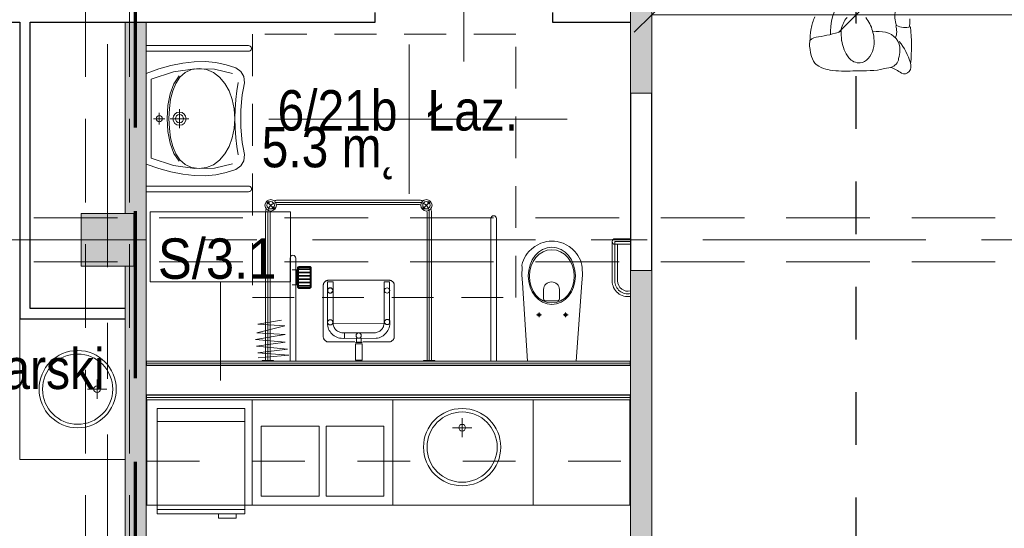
# Model space of a CAD drawing. Header units: centimetres. Extents: x -1631 to 21770, y -8842 to 3590.
# Tile 112 of 133: x -63 to 498, y 2164 to 2454. Entities that reach past the tile are written whole.
import ezdxf

# ---------------------------------------------------------------- set-up
doc = ezdxf.new("R2010")
doc.units = ezdxf.units.CM
for name, pattern in [('Dash', [60, 30, -30]), ('Długa kreska', [142.875, 95.25, -47.625]), ('Oś', [222.25, 127, -31.75, 31.75, -31.75]), ('Ponad', [39.688, 23.813, -15.875]), ('Ukryte', [71.438, 47.625, -23.813])]:
    doc.linetypes.add(name, pattern=pattern)
for name, color, linetype, lineweight in [('A-ANNO-DIMS', 211, 'Continuous', 13), ('A-ANNO-DIMS-100', 211, 'Continuous', 13), ('A-ANNO-NOTE', 131, 'Continuous', 9), ('A-AREA-IDEN', 2, 'Continuous', 13), ('A-DETL', 90, 'Continuous', 9), ('A-DETL-HDLN', 90, 'Ukryte', 9), ('A-FLOR-OVHD', 1, 'Ponad', 9), ('A-WALL', 113, 'Continuous', 13), ('A-WALL-FNSH', 113, 'Continuous', 13), ('A-WALL-IDEN', 211, 'Continuous', 13), ('A-WALL-PATT', 111, 'Continuous', 13), ('I-FURN', 30, 'Continuous', 9), ('P-SANR-FIXT', 6, 'Continuous', 9), ('Q-SPCQ', 91, 'Continuous', 9), ('S-COLS', 52, 'Continuous', 13), ('S-GRID', 1, 'Continuous', 13)]:
    doc.layers.add(name, color=color, linetype=linetype, lineweight=lineweight)
doc.styles.add('Arial Narrow_5', font='ARIALN.TTF', dxfattribs={"height": 20})
doc.styles.add('Arial_11', font='arial.ttf', dxfattribs={"width": 0.85, "height": 23})
doc.styles.add('Arial_12', font='arial.ttf', dxfattribs={"width": 0.9, "height": 23})
doc.dimstyles.new('Diagonal_1_100__0__wewnętrzne', dxfattribs={"dimscale": 30.48, "dimtxt": 20.468619, "dimasz": 0.656168, "dimexe": 0.164042, "dimexo": 0.0625, "dimgap": 0.032808, "dimtad": 1, "dimdec": 0, "dimdsep": 46, "dimtxsty": 'Arial Narrow_5', "dimblk1": 'OBLIQUE', "dimblk2": 'OBLIQUE', "dimsah": 1, "dimcen": 0.09, "dimazin": 0, "dimtfac": 1, "dimtdec": 4, "dimtix": 1, "dimtmove": 0, "dimatfit": 3, "dimfxl": 0, "dimtvp": 1, "dimtolj": 1, "dimtzin": 0, "dimarcsym": 0})

# ---------------------------------------------------------------- blocks, each defined once
blk = doc.blocks.new('M_Concrete-Square-Column - 300 x 300mm-1795930-6_piętro IV __13_80 m_ - stan projektowany')
at = {"layer": 'S-COLS', "lineweight": 9}
blk.add_hatch(color=254, dxfattribs=at).paths.add_polyline_path([(15, -15), (15, 15), (-15, 15), (-15, -15)], flags=0)
for p, q in [((15, 15), (-15, 15)), ((-15, 15), (-15, -15)), ((15, -15), (15, 15)), ((-15, -15), (15, -15))]:
    blk.add_line(p, q, dxfattribs=at)
blk = doc.blocks.new('Blat - Blat-1344448-6_piętro IV __13_80 m_ - stan projektowany')
at = {"layer": 'I-FURN'}
for p, q in [((80, 0), (80, 60)), ((0, 0), (80, 0))]:
    blk.add_line(p, q, dxfattribs=at)
blk = doc.blocks.new('Blat - Blat-2328142-6_piętro IV __13_80 m_ - stan projektowany')
at = {"layer": 'I-FURN'}
for p, q in [((0, 60), (0, 0)), ((275, 0), (275, 60)), ((0, 0), (275, 0))]:
    blk.add_line(p, q, dxfattribs=at)
blk = doc.blocks.new('Blat - Blat-2328143-6_piętro IV __13_80 m_ - stan projektowany')
at = {"layer": 'I-FURN', "linetype": 'Dash'}
for p, q in [((0, 35), (0, 0)), ((275, 0), (275, 35)), ((0, 0), (275, 0))]:
    blk.add_line(p, q, dxfattribs=at)
blk = doc.blocks.new('Blat - Blat-V5-6_piętro IV __13_80 m_ - stan projektowany')
at = {"layer": 'I-FURN'}
for p, q in [((0, 60), (0, 0)), ((80, 0), (80, 60)), ((0, 0), (80, 0))]:
    blk.add_line(p, q, dxfattribs=at)
blk = doc.blocks.new('Blat - Blat-2328146-6_piętro IV __13_80 m_ - stan projektowany')
at = {"layer": 'I-FURN'}
for p, q in [((0, 60), (0, 0)), ((60, 0), (60, 60)), ((0, 0), (60, 0))]:
    blk.add_line(p, q, dxfattribs=at)
blk = doc.blocks.new('umywalka okrągła d _44cm stal nierdzewna - Type 1-2178342-6_piętro IV __13_80 m_ - stan projektowany')
at = {"layer": 'P-SANR-FIXT'}
for p, q in [((12.5, 16.43), (12.5, 27.43)), ((7, 21.93), (18, 21.93))]:
    blk.add_line(p, q, dxfattribs=at)
for centre, radius in [((12.5, 33), 22), ((12.5, 33), 20), ((12.5, 21.93), 1.9)]:
    blk.add_circle(centre, radius, dxfattribs=at)
blk = doc.blocks.new('umywalka okrągła d _44cm stal nierdzewna - Type 1-2356171-6_piętro IV __13_80 m_ - stan projektowany')
at = {"layer": 'P-SANR-FIXT'}
for p, q in [((12.5, 21.43), (12.5, 32.43)), ((7, 26.93), (18, 26.93))]:
    blk.add_line(p, q, dxfattribs=at)
for centre, radius in [((12.5, 38), 22), ((12.5, 38), 20), ((12.5, 26.93), 1.9)]:
    blk.add_circle(centre, radius, dxfattribs=at)
blk = doc.blocks.new('zlewozmywak dwukomorowy - Type 1-2356269-6_piętro IV __13_80 m_ - stan projektowany')
at = {"layer": 'P-SANR-FIXT'}
for p, q in [((-27.5, -71), (-27.5, -11)), ((52.5, -11), (52.5, -71)), ((-22.5, -66), (-22.5, -26)), ((-22.5, -26), (10.5, -26)), ((10.5, -26), (10.5, -66)), ((14.5, -66), (14.5, -26)), ((14.5, -26), (47.5, -26)), ((47.5, -26), (47.5, -66)), ((10.5, -66), (-22.5, -66)), ((47.5, -66), (14.5, -66)), ((52.5, -71), (-27.5, -71))]:
    blk.add_line(p, q, dxfattribs=at)
blk = doc.blocks.new('lodówka niska w zabudowie - Type 1-2357183-6_piętro IV __13_80 m_ - stan projektowany')
at = {"layer": 'Q-SPCQ'}
for p, q in [((-12.5, -16), (-12.5, -76)), ((37.5, -16), (-12.5, -16)), ((37.5, -76), (37.5, -16)), ((37.5, -23.5), (-12.5, -23.5)), ((37.5, -73.5), (-12.5, -73.5)), ((-12.5, -76), (37.5, -76)), ((22.5, -78.5), (22.5, -76)), ((32.5, -78.5), (22.5, -78.5)), ((32.5, -76), (32.5, -78.5))]:
    blk.add_line(p, q, dxfattribs=at)
blk = doc.blocks.new('miska ustępowa dla N_35_5x54 wisząca koło narożna - Type 1-2357501-6_piętro IV __13_80 m_ - stan projektowany')
at = {"layer": 'P-SANR-FIXT'}
for p, q in [((-1.4, -11), (-4.56, -55.56)), ((29.22, -55.56), (26.4, -11)), ((44.09, -92.2), (44.09, -11)), ((47.21, -92.2), (47.21, -11)), ((3.32, -37.31), (6.14, -37.31)), ((4.69, -35.9), (4.69, -38.7)), ((18.43, -37.31), (21.25, -37.31)), ((19.8, -35.9), (19.8, -38.7)), ((8.17, -46.6), (8.17, -51.72)), ((16.4, -45.33), (9.09, -45.33)), ((17.32, -51.72), (17.32, -46.6)), ((-4.56, -55.56), (-4.88, -59.89)), ((29.58, -59.89), (29.22, -55.56)), ((-24.94, -56.63), (-24.94, -77.5)), ((-23.38, -56.63), (-23.38, -79.06)), ((-21.82, -56.63), (-21.82, -79.06)), ((-4.88, -59.89), (-4.82, -64.32)), ((29.53, -64.32), (29.58, -59.89)), ((-4.82, -64.32), (-4.57, -65.68)), ((-4.57, -65.68), (-4.19, -67.09)), ((-4.19, -67.09), (-3.69, -68.46)), ((28.69, -68.46), (29.19, -67.09)), ((29.19, -67.09), (29.57, -65.68)), ((29.57, -65.68), (29.53, -64.32)), ((-3.69, -68.46), (-3.07, -69.78)), ((-3.07, -69.78), (-2.34, -71.05)), ((-2.34, -71.05), (-1.51, -72.26)), ((-1.51, -72.26), (-0.58, -73.39)), ((25.58, -73.39), (26.51, -72.26)), ((26.51, -72.26), (27.34, -71.05)), ((27.34, -71.05), (28.07, -69.78)), ((28.07, -69.78), (28.69, -68.46)), ((-32.35, -77.5), (-23.38, -77.5)), ((-0.58, -73.39), (1.02, -74.96)), ((1.02, -74.96), (2.75, -76.27)), ((2.75, -76.27), (4.01, -77.03)), ((4.01, -77.03), (6.13, -78.05)), ((6.13, -78.05), (7.56, -78.51)), ((7.56, -78.51), (9.56, -78.98)), ((15.44, -78.98), (17.44, -78.51)), ((17.44, -78.51), (18.87, -78.05)), ((18.87, -78.05), (20.99, -77.03)), ((20.99, -77.03), (22.25, -76.27)), ((22.25, -76.27), (23.98, -74.96)), ((23.98, -74.96), (25.58, -73.39)), ((-23.38, -79.06), (-32.35, -79.06)), ((-23.38, -80.62), (-32.35, -80.62)), ((9.56, -78.98), (11.02, -79.17)), ((11.02, -79.17), (12.5, -79.25)), ((12.5, -79.25), (13.98, -79.17)), ((13.98, -79.17), (15.44, -78.98))]:
    blk.add_line(p, q, dxfattribs=at)
for centre in [(4.69, -37.31), (19.8, -37.31)]:
    blk.add_circle(centre, 0.825, dxfattribs=at)
for centre, radius, start, end in [((-30.79, -56.63), 8.97, 0, 99.9996), ((-30.79, -56.63), 7.41, 0, 102.1327), ((9.34, -46.48), 1.17, 102.2339, 185.8899), ((16.15, -46.48), 1.17, 354.1101, 77.7661), ((-30.79, -56.63), 5.85, 0, 105.4382), ((12.74, -51.5), 4.58, 182.8022, 357.1978), ((-23.38, -79.06), 1.56, 0, 90), ((-23.38, -79.06), 1.56, 270, 0), ((45.65, -92.2), 1.56, 180, 360)]:
    blk.add_arc(centre, radius, start, end, dxfattribs=at)
for centre, major_axis, ratio in [((12.55, -59.51), (0, 16.33), 0.823529), ((12.55, -59.26), (0, 15.16), 0.845174)]:
    blk.add_ellipse(centre, major_axis=major_axis, ratio=ratio, dxfattribs=at)
blk = doc.blocks.new('brodzik natryskowy dla N - Type 1-2359080-6_piętro IV __13_80 m_ - stan projektowany')
at = {"layer": 'P-SANR-FIXT'}
for p, q in [((-35.25, 97.25), (-40.13, 102.13)), ((47.11, 102.55), (-33.8, 102.55)), ((-33.8, 101.3), (47.11, 101.3)), ((48.56, 97.25), (53.43, 102.13)), ((-40.55, 11.3), (-40.55, 95.8)), ((-39.3, 11), (-39.3, 95.8)), ((-38.05, 11.3), (-38.05, 95.8)), ((47.11, 100.05), (-33.8, 100.05)), ((51.36, 11.3), (51.36, 95.8)), ((52.61, 11), (52.61, 96)), ((53.86, 11.3), (53.86, 95.8)), ((-26.61, 11.2), (-26.61, 69.6)), ((-23.41, 69.6), (-23.41, 11.2)), ((-22.41, 62.85), (-25.41, 62.85)), ((-22.81, 62.85), (-22.81, 54.35)), ((-22.61, 62.85), (-22.61, 54.35)), ((-22.41, 63.8), (-22.41, 53.4)), ((-22.11, 63.8), (-22.11, 53.4)), ((-21.81, 63.8), (-21.81, 53.4)), ((-21.81, 63.5), (-15.21, 63.5)), ((-21.81, 63.2), (-15.21, 63.2)), ((-15.71, 64.9), (-21.31, 64.9)), ((-15.71, 64.6), (-21.31, 64.6)), ((-15.71, 64.3), (-21.31, 64.3)), ((-15.21, 53.4), (-15.21, 63.8)), ((-14.91, 53.4), (-14.91, 63.8)), ((-14.61, 53.4), (-14.61, 63.8)), ((-21.81, 61.6), (-15.21, 61.6)), ((-21.81, 61.3), (-15.21, 61.3)), ((-21.81, 59.7), (-15.21, 59.7)), ((-21.81, 59.4), (-15.21, 59.4)), ((-21.81, 57.8), (-15.21, 57.8)), ((-21.81, 57.5), (-15.21, 57.5)), ((-7.07, 55.9), (-6.88, 56.11)), ((-6.88, 56.11), (-6.67, 56.31)), ((-6.67, 56.31), (-6.44, 56.49)), ((-6.44, 56.49), (-6.2, 56.64)), ((-6.2, 56.64), (-5.95, 56.77)), ((-5.95, 56.77), (-5.69, 56.88)), ((-5.69, 56.88), (-5.41, 56.96)), ((-5.41, 56.96), (-5.13, 57.01)), ((-5.13, 57.01), (29.82, 57.01)), ((29.82, 57.01), (30.1, 57.01)), ((30.1, 57.01), (30.38, 56.96)), ((30.38, 56.96), (30.65, 56.89)), ((30.65, 56.89), (30.92, 56.78)), ((30.92, 56.78), (31.17, 56.66)), ((31.17, 56.66), (31.41, 56.51)), ((31.41, 56.51), (31.64, 56.34)), ((31.64, 56.34), (31.85, 56.14)), ((31.85, 56.14), (32.05, 55.93)), ((-22.41, 54.35), (-25.41, 54.35)), ((-21.81, 55.9), (-15.21, 55.9)), ((-21.81, 55.6), (-15.21, 55.6)), ((-21.81, 54), (-15.21, 54)), ((-21.81, 53.7), (-15.21, 53.7)), ((-21.31, 52.9), (-15.71, 52.9)), ((-21.31, 52.6), (-15.71, 52.6)), ((-21.31, 52.3), (-15.71, 52.3)), ((-7.74, 54.37), (-7.7, 54.64)), ((-7.74, 54.09), (-7.74, 54.37)), ((-7.74, 24.55), (-7.74, 54.09)), ((-7.7, 54.64), (-7.62, 54.91)), ((-7.62, 54.91), (-7.52, 55.18)), ((-7.52, 55.18), (-7.4, 55.43)), ((-7.4, 55.43), (-7.25, 55.67)), ((-7.25, 55.67), (-7.07, 55.9)), ((-5.29, 56.03), (-5.37, 32.6)), ((-2.15, 56.03), (-5.29, 56.03)), ((-5.24, 51.15), (-5.23, 51.29)), ((-5.23, 51), (-5.24, 51.15)), ((-5.23, 51.29), (-5.21, 51.44)), ((-5.21, 50.85), (-5.23, 51)), ((-5.21, 51.44), (-5.18, 51.58)), ((-5.18, 50.71), (-5.21, 50.85)), ((-5.18, 51.58), (-5.13, 51.71)), ((-5.13, 50.58), (-5.18, 50.71)), ((-5.13, 51.71), (-5.07, 51.84)), ((-5.07, 50.45), (-5.13, 50.58)), ((-5.07, 51.84), (-4.99, 51.96)), ((-4.99, 51.96), (-4.91, 52.08)), ((-4.91, 52.08), (-4.81, 52.18)), ((-4.81, 52.18), (-4.71, 52.27)), ((-4.71, 52.27), (-4.6, 52.36)), ((-4.6, 52.36), (-4.48, 52.43)), ((-4.48, 52.43), (-4.35, 52.49)), ((-4.35, 52.49), (-4.21, 52.54)), ((-4.21, 52.54), (-4.07, 52.58)), ((-4.07, 52.58), (-3.93, 52.6)), ((-3.93, 52.6), (-3.78, 52.61)), ((-3.78, 52.61), (-3.63, 52.6)), ((-3.63, 52.6), (-3.48, 52.58)), ((-3.48, 52.58), (-3.34, 52.54)), ((-3.34, 52.54), (-3.21, 52.49)), ((-3.21, 52.49), (-3.08, 52.43)), ((-3.08, 52.43), (-2.96, 52.36)), ((-2.96, 52.36), (-2.85, 52.27)), ((-2.85, 52.27), (-2.74, 52.18)), ((-2.74, 52.18), (-2.65, 52.08)), ((-2.65, 52.08), (-2.56, 51.96)), ((-2.56, 51.96), (-2.49, 51.84)), ((-2.49, 51.84), (-2.43, 51.71)), ((-2.43, 50.58), (-2.49, 50.45)), ((-2.43, 51.71), (-2.38, 51.58)), ((-2.38, 50.71), (-2.43, 50.58)), ((-2.38, 51.58), (-2.34, 51.44)), ((-2.34, 50.85), (-2.38, 50.71)), ((-2.34, 51.44), (-2.32, 51.29)), ((-2.32, 51), (-2.34, 50.85)), ((-2.32, 51.29), (-2.31, 51.15)), ((-2.31, 51.15), (-2.32, 51)), ((-2.15, 32.63), (-2.15, 56.03)), ((26.92, 56.03), (30.07, 56.03)), ((26.92, 56.03), (26.92, 32.43)), ((30.07, 32.63), (30.07, 56.03)), ((32.05, 55.93), (32.22, 55.71)), ((32.22, 55.71), (32.38, 55.46)), ((32.38, 55.46), (32.51, 55.21)), ((32.51, 55.21), (32.61, 54.94)), ((32.61, 54.94), (32.69, 54.67)), ((32.69, 54.67), (32.74, 54.38)), ((32.74, 54.38), (32.74, 24.86)), ((-4.99, 50.33), (-5.07, 50.45)), ((-4.91, 50.21), (-4.99, 50.33)), ((-4.81, 50.11), (-4.91, 50.21)), ((-4.71, 50.02), (-4.81, 50.11)), ((-4.6, 49.93), (-4.71, 50.02)), ((-4.48, 49.86), (-4.6, 49.93)), ((-4.35, 49.8), (-4.48, 49.86)), ((-4.21, 49.75), (-4.35, 49.8)), ((-4.07, 49.71), (-4.21, 49.75)), ((-3.93, 49.69), (-4.07, 49.71)), ((-3.78, 49.68), (-3.93, 49.69)), ((-3.48, 49.71), (-3.63, 49.69)), ((-3.34, 49.75), (-3.48, 49.71)), ((-3.21, 49.8), (-3.34, 49.75)), ((-3.08, 49.86), (-3.21, 49.8)), ((-2.96, 49.93), (-3.08, 49.86)), ((-2.85, 50.02), (-2.96, 49.93)), ((-2.74, 50.11), (-2.85, 50.02)), ((-2.65, 50.21), (-2.74, 50.11)), ((-2.56, 50.33), (-2.65, 50.21)), ((-2.49, 50.45), (-2.56, 50.33)), ((-44.99, 32.02), (-31.46, 34.32)), ((-45.5, 27.16), (-29.67, 31)), ((-29.67, 31), (-44.99, 32.02)), ((-5.37, 32.6), (-5.32, 31.71)), ((-5.32, 31.71), (-5.19, 30.85)), ((-5.19, 30.85), (-4.98, 30.01)), ((-4.98, 30.01), (-4.68, 29.22)), ((-4.68, 29.22), (-4.32, 28.45)), ((-4.32, 28.45), (-3.88, 27.74)), ((26.92, 32.43), (-2.15, 32.63)), ((-2.03, 31.55), (-2.11, 32.1)), ((-1.89, 31.01), (-2.03, 31.55)), ((-1.71, 30.51), (-1.89, 31.01)), ((-1.47, 30.02), (-1.71, 30.51)), ((-1.19, 29.56), (-1.47, 30.02)), ((-0.87, 29.14), (-1.19, 29.56)), ((-0.51, 28.74), (-0.87, 29.14)), ((-0.12, 28.38), (-0.51, 28.74)), ((0.31, 28.06), (-0.12, 28.38)), ((0.76, 27.79), (0.31, 28.06)), ((24.01, 27.79), (24.47, 28.06)), ((24.47, 28.06), (24.89, 28.38)), ((24.89, 28.38), (25.29, 28.74)), ((25.29, 28.74), (25.65, 29.14)), ((25.65, 29.14), (25.96, 29.56)), ((25.96, 29.56), (26.24, 30.02)), ((26.24, 30.02), (26.48, 30.51)), ((26.48, 30.51), (26.66, 31.01)), ((26.66, 31.01), (26.8, 31.55)), ((26.8, 31.55), (26.88, 32.1)), ((29.09, 28.45), (28.66, 27.74)), ((29.46, 29.22), (29.09, 28.45)), ((29.75, 30.01), (29.46, 29.22)), ((29.97, 30.85), (29.75, 30.01)), ((30.1, 31.71), (29.97, 30.85)), ((30.15, 32.6), (30.1, 31.71)), ((-46.26, 23.33), (-29.41, 26.14)), ((-29.41, 21.8), (-46.26, 23.33)), ((-29.41, 26.14), (-45.5, 27.16)), ((-7.7, 24.28), (-7.74, 24.55)), ((-7.62, 24.01), (-7.7, 24.28)), ((-7.51, 23.75), (-7.62, 24.01)), ((-7.38, 23.5), (-7.51, 23.75)), ((-7.23, 23.25), (-7.38, 23.5)), ((-7.05, 23.02), (-7.23, 23.25)), ((-6.85, 22.81), (-7.05, 23.02)), ((-6.64, 22.61), (-6.85, 22.81)), ((-6.41, 22.43), (-6.64, 22.61)), ((-3.88, 27.74), (-3.38, 27.07)), ((-3.38, 27.07), (-2.82, 26.45)), ((-2.82, 26.45), (-2.2, 25.89)), ((-2.2, 25.89), (-1.53, 25.38)), ((-1.53, 25.38), (-0.81, 24.95)), ((-0.81, 24.95), (-0.05, 24.58)), ((-0.05, 24.58), (0.75, 24.29)), ((0.75, 24.29), (1.58, 24.07)), ((1.25, 27.55), (0.76, 27.79)), ((1.76, 27.36), (1.25, 27.55)), ((1.58, 24.07), (2.44, 23.94)), ((2.29, 27.23), (1.76, 27.36)), ((2.84, 27.14), (2.29, 27.23)), ((2.44, 23.94), (4.41, 23.89)), ((3.4, 27.11), (2.84, 27.14)), ((4.41, 27.12), (3.4, 27.11)), ((3.78, 27.12), (21.37, 27.12)), ((22.33, 23.94), (3.78, 23.89)), ((4.41, 23.89), (4.41, 27.12)), ((11.19, 23.94), (13.8, 23.94)), ((11.19, 21.67), (11.19, 23.94)), ((13.8, 23.94), (13.8, 21.67)), ((21.37, 27.12), (21.94, 27.14)), ((21.94, 27.14), (22.49, 27.23)), ((23.2, 24.07), (22.33, 23.94)), ((22.49, 27.23), (23.02, 27.36)), ((23.02, 27.36), (23.53, 27.55)), ((24.03, 24.29), (23.2, 24.07)), ((23.53, 27.55), (24.01, 27.79)), ((24.83, 24.58), (24.03, 24.29)), ((25.59, 24.95), (24.83, 24.58)), ((26.31, 25.38), (25.59, 24.95)), ((26.98, 25.89), (26.31, 25.38)), ((27.59, 26.45), (26.98, 25.89)), ((28.16, 27.07), (27.59, 26.45)), ((28.66, 27.74), (28.16, 27.07)), ((31.36, 22.44), (31.12, 22.28)), ((31.59, 22.62), (31.36, 22.44)), ((31.81, 22.82), (31.59, 22.62)), ((32.01, 23.04), (31.81, 22.82)), ((32.19, 23.27), (32.01, 23.04)), ((32.35, 23.52), (32.19, 23.27)), ((32.49, 23.77), (32.35, 23.52)), ((32.6, 24.04), (32.49, 23.77)), ((32.68, 24.31), (32.6, 24.04)), ((32.74, 24.58), (32.68, 24.31)), ((32.74, 24.86), (32.74, 24.58)), ((-45.75, 19.5), (-29.41, 21.8)), ((-28.14, 17.71), (-45.75, 19.5)), ((-44.99, 15.67), (-28.14, 17.71)), ((-6.17, 22.27), (-6.41, 22.43)), ((-5.92, 22.14), (-6.17, 22.27)), ((-5.66, 22.03), (-5.92, 22.14)), ((-5.39, 21.95), (-5.66, 22.03)), ((-5.12, 21.9), (-5.39, 21.95)), ((-4.84, 21.88), (-5.12, 21.9)), ((10.32, 21.88), (-4.84, 21.88)), ((10.54, 20.79), (14.45, 20.79)), ((10.54, 11.52), (10.54, 20.79)), ((14.44, 21.54), (10.55, 21.51)), ((13.8, 21.67), (11.19, 21.67)), ((14.45, 11.52), (14.45, 20.79)), ((30.14, 21.88), (14.73, 21.88)), ((30.36, 21.95), (30.1, 21.9)), ((30.62, 22.03), (30.14, 21.88)), ((30.87, 22.14), (30.62, 22.03)), ((31.12, 22.28), (30.87, 22.14)), ((-27.37, 14.39), (-44.99, 15.67)), ((-44.73, 12.86), (-27.37, 14.39)), ((-42.55, 11.3), (-42.55, 11)), ((-36.05, 11.3), (-42.55, 11.3)), ((-36.05, 11), (-36.05, 11.3)), ((14.45, 11.52), (10.54, 11.52)), ((49.36, 11.3), (49.36, 11)), ((55.86, 11.3), (49.36, 11.3)), ((55.86, 11), (55.86, 11.3))]:
    blk.add_line(p, q, dxfattribs=at)
for centre, radius in [((-37.69, 99.69), 3.25), ((-39.18, 101.17), 0.62), ((-37.69, 99.69), 2.1), ((-39.18, 101.17), 0.32), ((51, 99.69), 3.25), ((51, 99.69), 2.1), ((52.48, 101.17), 0.62), ((52.48, 101.17), 0.32), ((-36.21, 98.2), 0.62), ((-36.21, 98.2), 0.32), ((49.51, 98.2), 0.62), ((49.51, 98.2), 0.32), ((-3.85, 51.24), 1.5), ((28.59, 51.18), 1.5), ((-3.77, 33.05), 1.5), ((28.71, 33.24), 1.5), ((12.42, 25.5), 1.5)]:
    blk.add_circle(centre, radius, dxfattribs=at)
for centre, radius, start, end in [((-33.8, 95.8), 5.5, 90, 180), ((-33.8, 95.8), 6.75, 90, 106.4965), ((47.11, 95.8), 6.75, 73.5035, 90), ((47.11, 95.8), 5.5, 0, 90), ((-33.8, 95.8), 6.75, 163.5035, 180), ((-33.8, 95.8), 4.25, 171.1489, 180), ((-33.8, 95.8), 4.25, 90, 98.8511), ((47.11, 95.8), 4.25, 81.1489, 90), ((47.11, 95.8), 4.25, 0, 8.8511), ((47.11, 95.8), 6.75, 0, 16.4965), ((-25.01, 69.6), 1.6, 0, 180), ((-21.31, 63.8), 1.1, 90, 180), ((-21.31, 63.8), 0.8, 90, 180), ((-21.31, 63.8), 0.5, 90, 180), ((-15.71, 63.8), 1.1, 0, 90), ((-15.71, 63.8), 0.8, 0, 90), ((-15.71, 63.8), 0.5, 0, 90), ((-21.31, 53.4), 1.1, 180, 270), ((-21.31, 53.4), 0.8, 180, 270), ((-21.31, 53.4), 0.5, 180, 270), ((-15.71, 53.4), 0.5, 270, 0), ((-15.71, 53.4), 0.8, 270, 0), ((-15.71, 53.4), 1.1, 270, 0)]:
    blk.add_arc(centre, radius, start, end, dxfattribs=at)
blk.add_ellipse((-23.14, 58.6), major_axis=(0, 0.325), ratio=0.224951, dxfattribs=at)
blk = doc.blocks.new('umywalka dla N_65x56 koło - Type 1-1264895-6_piętro IV __13_80 m_ - stan projektowany')
at = {"layer": 'P-SANR-FIXT'}
for p, q in [((-29.1, 64.4), (-29.1, 6)), ((-25.9, 64.4), (-25.9, 6)), ((-7.9, 62.01), (-11.49, 61.58)), ((-3.96, 61.28), (-7.9, 62.01)), ((32.9, 62.01), (28.96, 61.28)), ((36.49, 61.58), (32.9, 62.01)), ((50.9, 64.4), (50.9, 6)), ((54.1, 6), (54.1, 64.4)), ((-16.38, 57.12), (-18.22, 51.51)), ((-14.43, 59.97), (-16.38, 57.12)), ((-11.49, 61.58), (-14.43, 59.97)), ((-8.14, 58.51), (-3.44, 57.63)), ((-1.14, 60.72), (-3.96, 61.28)), ((-3.44, 57.63), (1.64, 57.08)), ((3.08, 60.29), (-1.14, 60.72)), ((6.84, 56.17), (1.52, 55.04)), ((1.64, 57.08), (6.99, 56.74)), ((7.9, 60.04), (3.08, 60.29)), ((12.52, 56.56), (6.84, 56.17)), ((6.99, 56.74), (12.48, 56.52)), ((12.5, 60.01), (7.9, 60.04)), ((12.48, 56.52), (17.98, 56.74)), ((17.1, 60.04), (12.5, 60.01)), ((18.18, 56.17), (12.52, 56.56)), ((21.92, 60.29), (17.1, 60.04)), ((17.98, 56.74), (23.33, 57.08)), ((23.49, 55.04), (18.18, 56.17)), ((26.14, 60.72), (21.92, 60.29)), ((23.33, 57.08), (28.41, 57.63)), ((28.96, 61.28), (26.14, 60.72)), ((28.41, 57.63), (33.11, 58.51)), ((39.43, 59.97), (36.49, 61.58)), ((41.38, 57.12), (39.43, 59.97)), ((43.22, 51.51), (41.38, 57.12)), ((-18.22, 51.51), (-19.42, 45.69)), ((-13.17, 55.28), (-15.64, 44.98)), ((-7.59, 50.79), (-11.11, 47.81)), ((-3.33, 53.22), (-7.59, 50.79)), ((1.52, 55.04), (-3.33, 53.22)), ((28.31, 53.22), (23.49, 55.04)), ((32.54, 50.79), (28.31, 53.22)), ((36.03, 47.81), (32.54, 50.79)), ((40.64, 44.98), (38.17, 55.28)), ((44.42, 45.69), (43.22, 51.51)), ((-19.42, 45.69), (-19.97, 39.64)), ((-15.64, 44.98), (-15.95, 33.74)), ((-11.11, 47.81), (-13.79, 44.33)), ((38.68, 44.33), (36.03, 47.81)), ((40.95, 33.74), (40.64, 44.98)), ((44.97, 39.64), (44.42, 45.69)), ((-19.97, 39.64), (-19.89, 33.38)), ((-15.49, 40.42), (-16.08, 36.14)), ((-13.79, 44.33), (-15.49, 40.42)), ((40.36, 40.42), (38.68, 44.33)), ((40.95, 36.14), (40.36, 40.42)), ((44.89, 33.38), (44.97, 39.64)), ((-16.08, 36.14), (-15.49, 31.83)), ((-15.95, 33.74), (-14.09, 21.65)), ((39.09, 21.65), (40.95, 33.74)), ((40.36, 31.83), (40.95, 36.14)), ((-19.89, 33.38), (-19.18, 26.89)), ((-15.49, 31.83), (-13.8, 28.22)), ((-13.8, 28.22), (-11.14, 25.26)), ((9.85, 27.66), (11.04, 28.47)), ((11.04, 28.47), (12.5, 28.76)), ((12.5, 30.26), (12.5, 19.76)), ((12.5, 28.76), (13.96, 28.47)), ((13.96, 28.47), (15.15, 27.66)), ((36.01, 25.26), (38.67, 28.22)), ((38.67, 28.22), (40.36, 31.83)), ((44.18, 26.89), (44.89, 33.38)), ((-19.18, 26.89), (-17.85, 20.17)), ((-7.38, 21.71), (-11.89, 24.74)), ((-11.14, 25.26), (-7.63, 22.92)), ((-7.63, 22.92), (-3.39, 21.17)), ((7.16, 25.01), (17.84, 25.01)), ((8.75, 25.01), (9.04, 26.47)), ((9.04, 23.56), (8.75, 25.01)), ((9.04, 26.47), (9.85, 27.66)), ((9.85, 22.36), (9.04, 23.56)), ((10.2, 25.01), (10.38, 25.91)), ((10.38, 24.12), (10.2, 25.01)), ((10.38, 25.91), (10.87, 26.64)), ((10.87, 23.39), (10.38, 24.12)), ((10.87, 26.64), (11.61, 27.13)), ((11.61, 22.89), (10.87, 23.39)), ((11.61, 27.13), (12.5, 27.31)), ((12.5, 22.71), (11.61, 22.89)), ((12.5, 27.31), (13.39, 27.13)), ((13.39, 22.89), (12.5, 22.71)), ((13.39, 27.13), (14.13, 26.64)), ((14.13, 23.39), (13.39, 22.89)), ((14.13, 26.64), (14.62, 25.91)), ((14.62, 24.12), (14.13, 23.39)), ((14.62, 25.91), (14.8, 25.01)), ((14.8, 25.01), (14.62, 24.12)), ((15.15, 27.66), (15.96, 26.47)), ((15.96, 23.56), (15.15, 22.36)), ((15.96, 26.47), (16.25, 25.01)), ((16.25, 25.01), (15.96, 23.56)), ((28.26, 21.17), (32.5, 22.92)), ((36.76, 24.74), (32.25, 21.71)), ((32.5, 22.92), (36.01, 25.26)), ((42.85, 20.17), (44.18, 26.89)), ((-17.85, 20.17), (-15.89, 13.2)), ((-14.09, 21.65), (-10.01, 8.8)), ((-1.64, 19.63), (-7.38, 21.71)), ((-3.39, 21.17), (1.45, 19.96)), ((5.06, 18.42), (-1.64, 19.63)), ((1.45, 19.96), (6.76, 19.26)), ((12.43, 18.04), (5.06, 18.42)), ((6.76, 19.26), (12.43, 19.04)), ((11.04, 21.56), (9.85, 22.36)), ((12.5, 21.26), (11.04, 21.56)), ((12.43, 19.04), (18.1, 19.26)), ((19.81, 18.42), (12.43, 18.04)), ((13.96, 21.56), (12.5, 21.26)), ((15.15, 22.36), (13.96, 21.56)), ((18.1, 19.26), (23.42, 19.96)), ((26.51, 19.63), (19.81, 18.42)), ((23.42, 19.96), (28.26, 21.17)), ((32.25, 21.71), (26.51, 19.63)), ((35.01, 8.8), (39.09, 21.65)), ((40.89, 13.2), (42.85, 20.17)), ((-15.89, 13.2), (-13.31, 6)), ((15.75, 13.48), (9.25, 13.48)), ((10.75, 13.48), (10.89, 14.16)), ((10.89, 12.8), (10.75, 13.48)), ((10.89, 14.16), (11.26, 14.71)), ((11.26, 12.24), (10.89, 12.8)), ((11.26, 14.71), (11.82, 15.09)), ((11.82, 11.86), (11.26, 12.24)), ((11.82, 15.09), (12.5, 15.23)), ((12.5, 11.72), (11.82, 11.86)), ((12.5, 16.73), (12.5, 10.22)), ((12.5, 15.23), (13.18, 15.09)), ((13.18, 11.86), (12.5, 11.72)), ((13.18, 15.09), (13.74, 14.71)), ((13.74, 12.24), (13.18, 11.86)), ((13.74, 14.71), (14.11, 14.16)), ((14.11, 12.8), (13.74, 12.24)), ((14.11, 14.16), (14.25, 13.48)), ((14.25, 13.48), (14.11, 12.8)), ((38.31, 6), (40.89, 13.2)), ((-10.01, 8.8), (12.5, 8.8)), ((12.5, 8.8), (35.01, 8.8))]:
    blk.add_line(p, q, dxfattribs=at)
for centre in [(-27.5, 64.4), (52.5, 64.4)]:
    blk.add_arc(centre, 1.6, 360, 180, dxfattribs=at)
blk = doc.blocks.new('Łóżko transportowe - łóżko PRAWY SKRĘT-2406520-6_piętro IV __13_80 m_ - stan projektowany')
at = {"layer": 'Q-SPCQ'}
for p, q in [((121.45, 28.95), (120.12, 28.95)), ((123.04, 28.95), (121.45, 28.95)), ((124.84, 28.69), (123.04, 28.95)), ((123.91, 21.37), (124.1, 21)), ((147.83, 18.1), (147.96, 17.02)), ((147.96, 17.02), (148.22, 15.7)), ((148.22, 15.7), (148.49, 14.64)), ((148.49, 14.64), (149.02, 12.25)), ((149.02, 12.25), (149.28, 10.66)), ((149.28, 10.66), (149.55, 8.54)), ((149.55, 8.54), (149.55, 6.42)), ((149.55, 6.42), (149.81, 4.3)), ((149.81, 4.3), (149.81, 2.44)), ((149.81, 2.44), (149.81, 0.85)), ((149.81, 0.85), (149.81, -1.27)), ((149.81, -1.27), (149.81, -3.39)), ((149.28, -16.38), (149.02, -17.7)), ((147.92, -21.46), (147.08, -22.85)), ((148.49, -20.09), (147.92, -21.46)), ((148.75, -18.76), (148.49, -20.09)), ((149.02, -17.7), (148.75, -18.76)), ((127.81, -27.51), (125.69, -27.25)), ((129.93, -27.78), (127.81, -27.51)), ((131.79, -27.78), (129.93, -27.78)), ((132.4, -27.81), (131.79, -27.78)), ((137.62, -27.78), (135.76, -28.04)), ((139.47, -27.51), (137.62, -27.78)), ((141.59, -26.98), (139.47, -27.51)), ((142.92, -26.45), (141.59, -26.98)), ((144.25, -25.92), (142.92, -26.45)), ((145.31, -25.13), (144.25, -25.92)), ((146.1, -24.33), (145.31, -25.13)), ((147.16, -22.74), (146.1, -24.33))]:
    blk.add_line(p, q, dxfattribs=at)
for centre, radius, start, end in [((114.45, 26.3), 10.67, 332.4303, 17.0256), ((135.37, -72.1), 102.08, 84.1616, 96.0296), ((155.31, -5.05), 35.87, 106.259, 128.4942), ((147.02, 24.57), 5.12, 53.3457, 110.0357), ((147.85, 25.78), 3.66, 334.0102, 52.4708), ((137.61, 13.35), 10, 86.6496, 169.8675), ((136.81, -0.41), 23.79, 75.7422, 86.6496), ((142.07, 16.76), 5.92, 13.0754, 84.1902), ((163.14, 13.71), 15.93, 138.9112, 164.0086), ((118.49, 37.03), 16.57, 259.523, 289.0823), ((127.32, 11.76), 9.78, 68.046, 109.2287), ((153.18, 10.57), 25.82, 169.8675, 185.4386), ((131.67, -10.77), 19.09, 104.2457, 129.8189), ((133.26, -12.2), 20.9, 95.7555, 107.4934), ((133.4, -5.54), 14.31, 49.021, 98.976), ((137.33, 0.4), 7.91, 309.1031, 2.8416), ((137.97, -0.27), 7.34, 8.3566, 49.021), ((79.86, -7.33), 70.06, 352.5069, 3.2247), ((129.04, 4.7), 15.03, 229.6853, 259.0191), ((128, 26.42), 36.52, 267.1297, 277.2298), ((34.66, -39.09), 97.15, 9.5267, 17.2664), ((129.04, 12.28), 22.38, 279.3994, 306.3925), ((127.86, 18.05), 34.19, 243.1615, 271.9722), ((133.88, 9.76), 37.9, 246.9882, 257.5224), ((136.25, -23.47), 5.8, 175.4525, 229.6854), ((134.62, -17.47), 10.63, 258.4769, 276.1668)]:
    blk.add_arc(centre, radius, start, end, dxfattribs=at)
blk = doc.blocks.new('METKA_POMIESZCZENIA2 - Rozbudowana - bez ramki-2396678-6_piętro IV __13_80 m_ - stan projektowany')
at = {"layer": 'A-AREA-IDEN'}
for p, q in [((0, 0.425), (0, 0)), ((0.0976, 0), (-0.8, 0)), ((-0.8, 0), (0.9, 0)), ((0, 0), (0, -0.425))]:
    blk.add_line(p, q, dxfattribs=at)
blk = doc.blocks.new('DIMBLOCK186-6_piętro IV __13_80 m_ - stan projektowany')
at = {"layer": 'A-ANNO-DIMS-100', "transparency": 16777216}
for p, q in [((297.38, 2456.53), (307.38, 2466.53)), ((413.88, 2456.53), (423.88, 2466.53)), ((297.38, 2456.53), (287.38, 2446.53)), ((297.38, 2461.53), (297.38, 2451.53)), ((297.38, 2456.53), (297.38, 2461.53)), ((297.38, 2456.53), (413.88, 2456.53)), ((413.88, 2456.53), (403.88, 2446.53)), ((413.88, 2461.53), (413.88, 2451.53)), ((413.88, 2456.53), (413.88, 2461.53))]:
    blk.add_line(p, q, dxfattribs=at)
at = {"layer": 'A-ANNO-DIMS-100', "color": 0, "transparency": 16777216, "insert": (336.62, 2483.38), "char_height": 20, "width": 45.6158, "attachment_point": 1, "line_spacing_factor": 0.974696, "style": 'Arial Narrow_5'}
blk.add_mtext('117', dxfattribs=at)
blk = doc.blocks.new('_Oblique')
at = {"color": 0, "linetype": 'ByBlock', "lineweight": -2}
blk.add_line((-0.5, -0.5), (0.5, 0.5), dxfattribs=at)
blk = doc.blocks.new('DIMBLOCK187-6_piętro IV __13_80 m_ - stan projektowany')
at = {"layer": 'A-ANNO-DIMS-100', "transparency": 16777216}
for p, q in [((413.88, 2456.53), (423.88, 2466.53)), ((530.38, 2456.53), (540.38, 2466.53)), ((413.88, 2456.53), (403.88, 2446.53)), ((413.88, 2461.53), (413.88, 2451.53)), ((413.88, 2456.53), (413.88, 2461.53)), ((413.88, 2456.53), (530.38, 2456.53)), ((530.38, 2456.53), (520.38, 2446.53)), ((530.38, 2461.53), (530.38, 2451.53)), ((530.38, 2456.53), (530.38, 2461.53))]:
    blk.add_line(p, q, dxfattribs=at)
at = {"layer": 'A-ANNO-DIMS-100', "color": 0, "transparency": 16777216, "insert": (453.12, 2483.38), "char_height": 20, "width": 45.6158, "attachment_point": 1, "line_spacing_factor": 0.974696, "style": 'Arial Narrow_5'}
blk.add_mtext('117', dxfattribs=at)
blk = doc.blocks.new('ET sciana_AT7 - 10mm-2270614-6_piętro IV __13_80 m_ - stan projektowany')
at = {"layer": 'A-WALL-IDEN'}
for p, q in [((-0.4, 0.196875), (0.4, 0.196875)), ((-0.4, -0.203125), (-0.4, 0.196875)), ((0.4, 0.196875), (0.4, -0.203125)), ((-0.4, -0.203125), (0.4, -0.203125))]:
    blk.add_line(p, q, dxfattribs=at)

msp = doc.modelspace()

# ---------------------------------------------------------------- hatches: boundary and pattern name
at = {"layer": 'A-WALL-PATT'}
h = msp.add_hatch(color=9, dxfattribs=at)
h.paths.add_polyline_path([(297.38, 1852.33), (297.38, 1880.83), (285.38, 1880.83), (285.38, 1852.33), (287.38, 1852.33), (287.38, 1852.83), (296.88, 1852.83), (296.88, 1852.33)], flags=0)
h.paths.add_polyline_path([(297.38, 1971.83), (297.38, 2310.83), (285.38, 2310.83), (285.38, 1971.83)], flags=0)
h.paths.add_polyline_path([(285.38, 2411.83), (297.38, 2411.83), (297.38, 2683.83), (285.38, 2683.83), (285.38, 2452.33)], flags=0)
h.paths.add_polyline_path([(285.38, 2814.83), (297.38, 2814.83), (297.38, 2824.33), (285.38, 2824.33), (285.38, 2818.87)], flags=0)
msp.add_hatch(color=9, dxfattribs=at).paths.add_polyline_path([(9.38, 1871.33), (9.38, 2452.33), (-2.62, 2452.33), (-2.62, 2343.33), (2.38, 2343.33), (2.38, 2313.33), (-2.62, 2313.33), (-2.62, 1871.33), (8.49, 1871.33)], flags=0)

# ---------------------------------------------------------------- linework, layer by layer
at = {"layer": 'A-ANNO-NOTE', "lineweight": 13}
msp.add_line((190.38, 2429.83), (190.38, 2519.83), dxfattribs=at)
msp.add_line((190.38, 2429.83), (190.38, 2519.83), dxfattribs=at)
at = {"layer": 'A-DETL', "linetype": 'Długa kreska', "lineweight": 70}
msp.add_line((3.38, 1678), (3.38, 2853.33), dxfattribs=at)
at = {"layer": 'A-DETL', "linetype": 'Dash', "lineweight": 25}
msp.add_open_spline([(413.88, 1671.63), (413.88, 2096.66), (413.88, 2119.33), (413.88, 2190.85), (413.88, 2616.83)], degree=3, knots=[0, 0, 0, 0, 5.678351, 11.366988, 11.366988, 11.366988, 11.366988], dxfattribs=at)
at = {"layer": 'A-DETL-HDLN'}
for p, q in [((-25.12, 420.83), (-25.12, 2793.33)), ((-0.12, 420.83), (-0.12, 2793.33)), ((-1197.62, 2340.83), (1172.38, 2340.83)), ((-1197.62, 2315.83), (1172.38, 2315.83))]:
    msp.add_line(p, q, dxfattribs=at)
at = {"layer": 'A-FLOR-OVHD'}
for p, q in [((69.95, 2445.45), (69.95, 2295.45)), ((219.95, 2445.45), (69.95, 2445.45)), ((219.95, 2295.45), (219.95, 2445.45)), ((69.95, 2295.45), (219.95, 2295.45))]:
    msp.add_line(p, q, dxfattribs=at)
at = {"layer": 'A-WALL', "lineweight": 9}
for p, q in [((297.38, 2411.83), (297.38, 2683.83)), ((-2.62, 2452.33), (-2.62, 2343.33)), ((9.38, 2259.33), (9.38, 2452.33)), ((285.38, 2452.33), (285.38, 2411.83)), ((-2.62, 2313.33), (-2.62, 2289.33)), ((285.38, 2310.83), (285.38, 2259.33)), ((297.38, 1971.83), (297.38, 2310.83)), ((-2.62, 2283.33), (-2.62, 1863.33)), ((9.38, 2043.33), (9.38, 2237.33)), ((285.38, 2237.33), (285.38, 1971.83))]:
    msp.add_line(p, q, dxfattribs=at)
at = {"layer": 'A-WALL'}
for p, q in [((285.38, 2452.33), (285.38, 2467.33)), ((285.38, 2411.83), (297.38, 2411.83)), ((297.38, 2310.83), (285.38, 2310.83)), ((-2.62, 2283.33), (-2.62, 2289.33)), ((285.38, 2258.08), (9.38, 2258.08)), ((9.38, 2256.83), (9.38, 2239.83)), ((285.38, 2239.83), (285.38, 2256.83)), ((285.38, 2238.58), (9.38, 2238.58))]:
    msp.add_line(p, q, dxfattribs=at)
at = {"layer": 'A-WALL', "color": 7, "lineweight": 25}
for p, q in [((139.88, 2452.33), (139.88, 2457.83)), ((240.88, 2457.83), (240.88, 2452.33)), ((-310.62, 2452.33), (-62.62, 2452.33)), ((-62.62, 2452.33), (-62.62, 2283.33)), ((-56.62, 2452.33), (139.88, 2452.33)), ((-56.62, 2289.33), (-56.62, 2452.33)), ((240.88, 2452.33), (285.38, 2452.33)), ((285.38, 2411.83), (285.38, 2310.83)), ((297.38, 2310.83), (297.38, 2411.83)), ((-2.62, 2289.33), (-56.62, 2289.33)), ((-62.62, 2283.33), (-2.62, 2283.33)), ((9.38, 2259.33), (9.38, 2256.83)), ((285.38, 2256.83), (9.38, 2256.83)), ((285.38, 2256.83), (285.38, 2259.33)), ((9.38, 2239.83), (9.38, 2237.33)), ((285.38, 2239.83), (9.38, 2239.83)), ((285.38, 2237.33), (285.38, 2239.83))]:
    msp.add_line(p, q, dxfattribs=at)
at = {"layer": 'A-WALL-FNSH', "color": 250, "lineweight": 9}
for p, q in [((285.38, 2259.33), (9.38, 2259.33)), ((9.38, 2237.33), (285.38, 2237.33))]:
    msp.add_line(p, q, dxfattribs=at)
at = {"layer": 'A-WALL-IDEN'}
msp.add_line((51.68, 2248.33), (51.68, 2304.35), dxfattribs=at)
at = {"layer": 'S-GRID', "linetype": 'Oś'}
for p, q in [((-12.62, 2884.27), (-12.62, 27.13)), ((1342.46, 2328.33), (-1368.76, 2328.33))]:
    msp.add_line(p, q, dxfattribs=at)

# ---------------------------------------------------------------- block references
at = {"layer": 'A-AREA-IDEN', "xscale": 99.99999999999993, "yscale": 99.99999999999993, "zscale": 99.99999999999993}
msp.add_blockref('METKA_POMIESZCZENIA2 - Rozbudowana - bez ramki-2396678-6_piętro IV __13_80 m_ - stan projektowany', (159.24, 2397.04), dxfattribs=at)
at = {"layer": 'A-WALL-IDEN', "xscale": 99.99999999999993, "yscale": 99.99999999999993, "zscale": 99.99999999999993}
msp.add_blockref('ET sciana_AT7 - 10mm-2270614-6_piętro IV __13_80 m_ - stan projektowany', (51.68, 2324.66), dxfattribs=at)
at = {"layer": 'I-FURN', "rotation": 269.9999999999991}
msp.add_blockref('Blat - Blat-1344448-6_piętro IV __13_80 m_ - stan projektowany', (-62.62, 2283.33), dxfattribs=at)
at = {"layer": 'I-FURN'}
for name, p in [('Blat - Blat-2328142-6_piętro IV __13_80 m_ - stan projektowany', (9.88, 2177.33)), ('Blat - Blat-2328146-6_piętro IV __13_80 m_ - stan projektowany', (9.88, 2177.33)), ('Blat - Blat-V5-6_piętro IV __13_80 m_ - stan projektowany', (149.88, 2177.33))]:
    msp.add_blockref(name, p, dxfattribs=at)
at = {"layer": 'I-FURN', "linetype": 'Dash'}
msp.add_blockref('Blat - Blat-2328143-6_piętro IV __13_80 m_ - stan projektowany', (9.88, 2202.33), dxfattribs=at)
at = {"layer": 'P-SANR-FIXT'}
for name, p, rotation in [('umywalka dla N_65x56 koło - Type 1-1264895-6_piętro IV __13_80 m_ - stan projektowany', (3.38, 2409.83), 270.0000000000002), ('miska ustępowa dla N_35_5x54 wisząca koło narożna - Type 1-2357501-6_piętro IV __13_80 m_ - stan projektowany', (253.03, 2248.33), 180), ('umywalka okrągła d _44cm stal nierdzewna - Type 1-2178342-6_piętro IV __13_80 m_ - stan projektowany', (3.38, 2230.83), 90.00000000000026), ('umywalka okrągła d _44cm stal nierdzewna - Type 1-2356171-6_piętro IV __13_80 m_ - stan projektowany', (201.88, 2248.33), 180)]:
    msp.add_blockref(name, p, dxfattribs=dict(at, rotation=rotation))
for name, p in [('brodzik natryskowy dla N - Type 1-2359080-6_piętro IV __13_80 m_ - stan projektowany', (118.03, 2248.33)), ('zlewozmywak dwukomorowy - Type 1-2356269-6_piętro IV __13_80 m_ - stan projektowany', (97.38, 2248.33))]:
    msp.add_blockref(name, p, dxfattribs=at)
at = {"layer": 'Q-SPCQ', "rotation": 270.0000000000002}
msp.add_blockref('Łóżko transportowe - łóżko PRAWY SKRĘT-2406520-6_piętro IV __13_80 m_ - stan projektowany', (415.38, 2574.33), dxfattribs=at)
at = {"layer": 'Q-SPCQ'}
msp.add_blockref('lodówka niska w zabudowie - Type 1-2357183-6_piętro IV __13_80 m_ - stan projektowany', (28.13, 2248.33), dxfattribs=at)
at = {"layer": 'S-COLS', "lineweight": 9}
msp.add_blockref('M_Concrete-Square-Column - 300 x 300mm-1795930-6_piętro IV __13_80 m_ - stan projektowany', (-12.62, 2328.33), dxfattribs=at)

# ---------------------------------------------------------------- texts
at = {"layer": 'A-AREA-IDEN', "char_height": 23, "line_spacing_factor": 0.936439, "style": 'Arial_11'}
for s, insert, width, attachment_point in [('\\pt84.99995,169.9999,255.00008,340.00003,424.99998,509.99993,595.00011,680.00006,765.00001,849.99996,934.99991,1020.00009,1105.00004,1189.99999,1274.99994,1359.99989,1445.00007,1530.00002,1614.99997,1699.99992,1785.0001,1870.00005,1955,2039.99995,2124.9999,2210.00008,2295.00003,2379.99998,2464.99993,2550.00011,2635.00006,2720.00001;Łaz.', (169.67, 2390.26), 51.765, 7), ('\\pt84.99995,169.9999,255.00008,340.00003,424.99998,509.99993,595.00011,680.00006,765.00001,849.99996,934.99991,1020.00009,1105.00004,1189.99999,1274.99994,1359.99989,1445.00007,1530.00002,1614.99997,1699.99992,1785.0001,1870.00005,1955,2039.99995,2124.9999,2210.00008,2295.00003,2379.99998,2464.99993,2550.00011,2635.00006,2720.00001;6/21b', (152.59, 2390.26), 68, 9), ('\\pt84.99995,169.9999,255.00008,340.00003,424.99998,509.99993,595.00011,680.00006,765.00001,849.99996,934.99991,1020.00009,1105.00004,1189.99999,1274.99994,1359.99989,1445.00007,1530.00002,1614.99997,1699.99992,1785.0001,1870.00005,1955,2039.99995,2124.9999,2210.00008,2295.00003,2379.99998,2464.99993,2550.00011,2635.00006,2720.00001;5.3 m˛', (152.59, 2392.65), 76.5, 3), ('\\pt84.99995,169.9999,255.00008,340.00003,424.99998,509.99993,595.00011,680.00006,765.00001,849.99996,934.99991,1020.00009,1105.00004,1189.99999,1274.99994,1359.99989,1445.00007,1530.00002,1614.99997,1699.99992,1785.0001,1870.00005,1955,2039.99995,2124.9999,2210.00008,2295.00003,2379.99998,2464.99993,2550.00011,2635.00006,2720.00001;Pok.\\Ppielęgniarski', (-166.01, 2236.43), 150.11, 7)]:
    msp.add_mtext(s, dxfattribs=dict(at, insert=insert, width=width, attachment_point=attachment_point))
at = {"layer": 'A-WALL-IDEN', "insert": (49.87, 2317.51), "char_height": 23, "width": 67.32, "attachment_point": 5, "line_spacing_factor": 0.936439, "style": 'Arial_12'}
msp.add_mtext('\\pt114.30011,228.59999,342.9001,457.19998,571.50009,685.79997,800.10008,914.39996,1028.70007,1142.99995,1257.30006,1371.59994,1485.90005,1600.19993,1714.50004,1828.79992,1943.10003,2057.39991,2171.70002,2285.9999,2400.30001,2514.59989,2628.9,2743.20011,2857.49999,2971.8001,3086.09998,3200.40009,3314.69997,3429.00008,3543.29996,3657.60007;S/3.1', dxfattribs=at)

# ---------------------------------------------------------------- dimensions: what is measured, and where the dimension line sits
at = {"layer": 'A-ANNO-DIMS'}
for base, p1, p2, picture, middle in [((413.87675197, 2456.5276692), (297.37675197, 2461.5276692), (413.87675197, 2461.5276692), 'DIMBLOCK186-6_piętro IV __13_80 m_ - stan projektowany', (355.62675197, 2467.56859695)), ((530.37675197, 2456.5276692), (413.87675197, 2461.5276692), (530.37675197, 2461.5276692), 'DIMBLOCK187-6_piętro IV __13_80 m_ - stan projektowany', (472.12675197, 2467.56859695))]:
    dim = msp.add_linear_dim(base=base, p1=p1, p2=p2, dimstyle='Diagonal_1_100__0__wewnętrzne', override={"dimpost": '<>', "dimfxl": 116.5}, dxfattribs=at)
    dim.commit()
    dim.dimension.update_dxf_attribs({"geometry": picture, "text_midpoint": middle})

doc.saveas('drawing.dxf')
